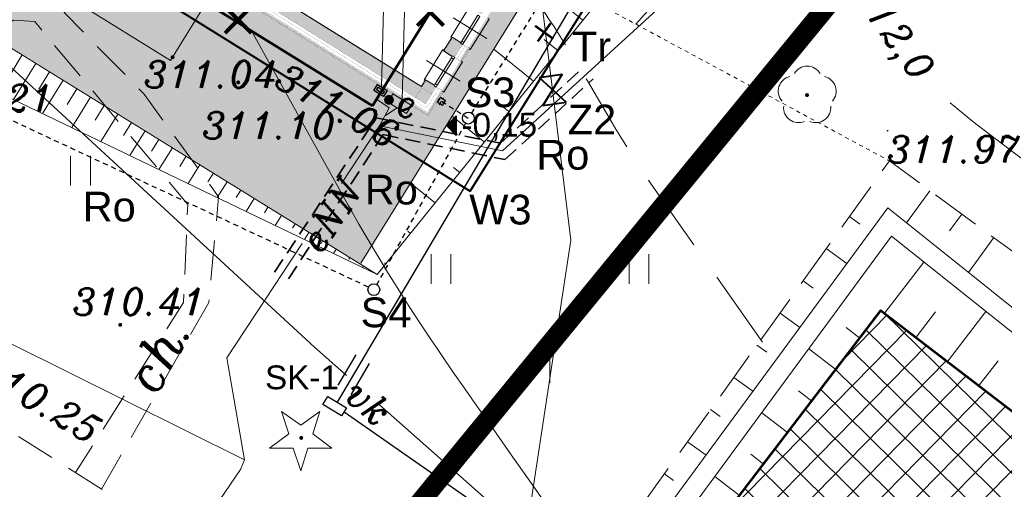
# Model space of a CAD drawing. Extents: x 4615668 to 9294084, y 5334101 to 10688993.
# Tile 18 of 37: x 4651233 to 4651258, y 5338736 to 5338748. Entities that reach past the tile are written whole.
import ezdxf
from ezdxf.enums import TextEntityAlignment as Align

# ---------------------------------------------------------------- set-up
doc = ezdxf.new("R2010")
doc.units = 0
doc.header["$MEASUREMENT"] = 0
for name, pattern in [('BUBZ02', [1.75, 1.25, -0.5]), ('DASHDOT', [25.4, 12.7, -6.35, 0, -6.35]), ('DASHED', [19.05, 12.7, -6.35]), ('KTCR', [1.5, 1, -0.5]), ('l217_500', [2, 1.5, -0.5]), ('l266_500', [1, 0.5, -0.5]), ('l423_500', [2, 1.5, -0.5]), ('l812_500', [3, 2, -1]), ('l823_500', [1.75, 1.25, -0.5]), ('UZYTEK', [1.5, 1, -0.5])]:
    doc.linetypes.add(name, pattern=pattern)
for name, color, linetype in [('52', 7, 'Continuous'), ('_bloki_instalacje_elektryczne', 102, 'Continuous'), ('DIM', 7, 'Continuous'), ('OPIS', 7, 'Continuous'), ('proj_tt_ww', 5, 'Continuous'), ('projekt', 202, 'Continuous'), ('sciany', 1, 'Continuous')]:
    doc.layers.add(name, color=color, linetype=linetype)
for name, color, linetype, lineweight in [('A_SZRAF', 253, 'Continuous', 5), ('A_widok', 8, 'Continuous', 0), ('budynek', 7, 'Continuous', 53), ('chodnik', 7, 'l423_500', 13), ('e_elem_naziemne', 7, 'Continuous', 13), ('eNN', 7, 'Continuous', 13), ('gr_klasy', 7, 'l217_500', 13), ('hatch', 253, 'Continuous', 0), ('opisy_drog', 7, 'Continuous', 13), ('pkt_wys', 7, 'Continuous', 13), ('proj_ww', 1, 'Continuous', 50), ('PROJEKTOWANA_WODA', 150, 'Continuous', 40), ('rowy', 7, 'l266_500', 13), ('schody', 3, 'Continuous', 0), ('skarpa_gora', 7, 'l823_500', 13), ('skarpa_umoc', 7, 'Continuous', 13), ('t', 7, 'Continuous', 13), ('t_opisy', 7, 'Continuous', 13), ('w', 7, 'Continuous', 13), ('warst_ciagla', 7, 'Continuous', 0), ('warst_opis', 7, 'Continuous', 0), ('warst_przeryw', 7, 'l812_500', 0), ('Wymiar', 7, 'Continuous', 9), ('zielen', 7, 'Continuous', 13)]:
    doc.layers.add(name, color=color, linetype=linetype, lineweight=lineweight)
doc.styles.add('ARIAL_CE', font='arial.ttf', dxfattribs={"height": 15})
doc.styles.get("Standard").update_dxf_attribs({"font": 'txt.shx'})
doc.styles.add('Style-ITALIC_1250', font='ITALIC_1250.shx')
doc.styles.add('STYLE2', font='arial.ttf')
doc.styles.add('txt', font='TXT', dxfattribs={"height": 0.2})
doc.dimstyles.new('1-500', dxfattribs={"dimtxt": 1, "dimasz": 0.5, "dimexe": 0.18, "dimexo": 0.0625, "dimgap": 0.3, "dimtad": 1, "dimzin": 0, "dimdsep": 46, "dimtxsty": 'STYLE2', "dimblk": 'DOT', "dimcen": 0.09, "dimadec": 0, "dimazin": 0, "dimtfac": 1, "dimtmove": 0, "dimatfit": 0, "dimldrblk": 'DOT', "dimfxl": 0, "dimtolj": 1, "dimtzin": 0, "dimarcsym": 0})

# ---------------------------------------------------------------- blocks, each defined once
blk = doc.blocks.new('G$CA76AC6B6')
at = {"layer": '_bloki_instalacje_elektryczne', "linetype": 'DASHED', "lineweight": 35, "ltscale": 0.03}
for points in [[(11.465, 1.416), (14.031, 5.309), (17.167, 4.666), (19.248, 6.569)], [(11.812, 1.25), (14.208, 4.884), (17.28, 4.255), (19.505, 6.289)]]:
    blk.add_lwpolyline(points, dxfattribs=at)
at = {"layer": 'PROJEKTOWANA_WODA'}
for p, q in [((1.631, 12.645), (16.403, 3.455)), ((16.403, 3.455), (21.501, 11.648)), ((18.141, 6.33), (18.727, 6.409)), ((18.141, 6.33), (18.824, 5.702)), ((18.727, 6.409), (18.237, 5.623)), ((18.237, 5.623), (18.824, 5.702))]:
    blk.add_line(p, q, dxfattribs=at)
at = {"layer": 'sciany', "color": 11, "lineweight": 0, "ltscale": 40, "const_width": 0.06}
for points in [[(18.106, 7.235), (18.435, 7.696)], [(18.04, 7.63), (18.501, 7.301)]]:
    blk.add_lwpolyline(points, dxfattribs=at)
at = {"layer": 'Wymiar', "color": 242, "linetype": 'DASHED', "lineweight": 30, "ltscale": 0.01}
for points in [[(25.008, 19.21), (16.434, 5.43)], [(13.833, 1.037), (1.327, 6.877)], [(15.676, 5.725), (16.227, 5.382)], [(16.282, 5.171), (14.042, 1.105)]]:
    blk.add_lwpolyline(points, dxfattribs=at)
at = {"layer": 'Wymiar', "color": 242, "lineweight": 30, "ltscale": 40}
for centre in [(16.355, 5.302), (13.969, 0.973)]:
    blk.add_circle(centre, 0.15, dxfattribs=at)
at = {"layer": '_bloki_instalacje_elektryczne', "linetype": 'DASHED', "lineweight": 35, "ltscale": 0.03, "char_height": 0.75, "width": 36.84588, "attachment_point": 1}
for insert in [(18.071, 4.752), (13.741, 3.873)]:
    blk.add_mtext('{\\fArial|b0|i0|c238|p34;Ro}', dxfattribs=dict(at, insert=insert))
at = {"layer": 'OPIS', "color": 242, "linetype": 'ByBlock', "char_height": 0.75, "width": 36.84588, "attachment_point": 1}
for s, insert in [('{\\fArial|b0|i0|c238|p34;S3}', (16.262, 6.327)), ('{\\fArial|b0|i0|c238|p34;Ro}', (6.619, 3.444)), ('{\\fArial|b0|i0|c238|p34;S4}', (13.636, 0.776))]:
    blk.add_mtext(s, dxfattribs=dict(at, insert=insert))
at = {"layer": 'PROJEKTOWANA_WODA', "char_height": 0.75, "width": 36.84588, "attachment_point": 1}
for s, insert in [('{\\fArial|b0|i0|c238|p34;Tr}', (18.973, 7.482)), ('{\\fArial|b0|i0|c238|p34;Z2}', (18.865, 5.64)), ('{\\fArial|b0|i0|c238|p34;W3}', (16.379, 3.368))]:
    blk.add_mtext(s, dxfattribs=dict(at, insert=insert))
blk = doc.blocks.new('G$CE3CC9D66')
at = {"layer": 'Wymiar', "color": 242, "linetype": 'DASHED', "lineweight": 30, "ltscale": 0.01}
blk.add_lwpolyline([(15.676, 5.725), (16.355, 5.302)], dxfattribs=at)
at = {"layer": 'Wymiar', "color": 242, "lineweight": 30, "ltscale": 40}
blk.add_circle((16.355, 5.302), 0.15, dxfattribs=at)
at = {"layer": 'Wymiar', "lineweight": 0, "ltscale": 40}
blk.add_blockref('G$CA76AC6B6', (0, 0), dxfattribs=at)
blk = doc.blocks.new('G$C46D5DCE7')
at = {"linetype": 'DASHDOT', "lineweight": 0, "ltscale": 0.1}
for p, q in [((1387.7, 1674), (1387.7, 1653)), ((1398.2, 1663.5), (1377.2, 1663.5)), ((0, 1181.8), (16.8, 1181.8)), ((8, 1188.9), (8, 1174.1)), ((1398.2, 10.5), (1377.2, 10.5)), ((1387.7, 0), (1387.7, 21))]:
    blk.add_line(p, q, dxfattribs=at)
at = {"lineweight": 0, "ltscale": 40}
for p, q in [((1380.2, 1656), (1395.2, 1656)), ((1380.2, 18), (1395.2, 18))]:
    blk.add_line(p, q, dxfattribs=at)
for points in [[(1380.2, 1656), (1395.2, 1656), (1395.2, 1671), (1380.2, 1671)], [(14, 1175.8), (14, 1187.8), (2, 1187.8), (2, 1175.8)], [(1380.2, 18), (1395.2, 18), (1395.2, 3), (1380.2, 3)]]:
    blk.add_lwpolyline(points, close=True, dxfattribs=at)
at = {"linetype": 'DASHDOT', "lineweight": 0, "ltscale": 0.1}
for points in [[(1381.2, 1657), (1394.2, 1657), (1394.2, 1670), (1381.2, 1670)], [(13.2, 1176.6), (13.2, 1187), (2.8, 1187), (2.8, 1176.6)], [(1381.2, 17), (1394.2, 17), (1394.2, 4), (1381.2, 4)]]:
    blk.add_lwpolyline(points, close=True, dxfattribs=at)
blk = doc.blocks.new('G$CB8F5CD2F')
at = {"layer": 'sciany', "ltscale": 40}
h = blk.add_hatch(color=0, dxfattribs=at)
h.dxf.hatch_style = 1
h.paths.add_polyline_path([(1466.7, 437.4), (1466.7, 474.2), (1451.7, 474.2), (1451.7, 437.4), (1466.7, 437.4)], is_closed=False)
h.paths.add_polyline_path([(1481.7, 437.4), (1481.7, 474.2), (1466.7, 474.2), (1466.7, 437.4), (1481.7, 437.4)], is_closed=False)
h.paths.add_polyline_path([(1466.7, 347.4), (1451.7, 347.4), (1451.7, 310.6), (1466.7, 310.6), (1466.7, 347.4)], is_closed=False)
h.paths.add_polyline_path([(1466.7, 310.6), (1481.7, 310.6), (1481.7, 347.4), (1466.7, 347.4), (1466.7, 310.6)], is_closed=False)
h.paths.add_polyline_path([(1466.7, 183.7), (1466.7, 220.6), (1451.7, 220.6), (1451.7, 183.7), (1466.7, 183.7)], is_closed=False)
h.paths.add_polyline_path([(1481.7, 183.7), (1481.7, 220.6), (1466.7, 220.6), (1466.7, 183.7), (1481.7, 183.7)], is_closed=False)
h.paths.add_polyline_path([(1466.7, 74), (1466.7, 93.8), (1451.7, 93.8), (1451.7, 74), (1466.7, 74)], is_closed=False)
h.paths.add_polyline_path([(1481.7, 74), (1481.7, 93.8), (1466.7, 93.8), (1466.7, 74), (1481.7, 74)], is_closed=False)
h = blk.add_hatch(color=0, dxfattribs=at)
h.dxf.hatch_style = 1
h.paths.add_polyline_path([(696.3, 59), (696.3, 44), (721.3, 44), (721.3, 59), (696.3, 59)], is_closed=False)
h.paths.add_polyline_path([(696.3, 74), (696.3, 59), (721.3, 59), (721.3, 74), (696.3, 74)], is_closed=False)
h.paths.add_polyline_path([(721.3, 74), (721.3, 59), (881.7, 59), (881.7, 74), (721.3, 74)], is_closed=False)
h.paths.add_polyline_path([(721.3, 59), (721.3, 44), (881.7, 44), (881.7, 59), (721.3, 59)], is_closed=False)
h.paths.add_polyline_path([(911.7, 59), (911.7, 44), (1451.7, 44), (1451.7, 59), (911.7, 59)], is_closed=False)
h.paths.add_polyline_path([(911.7, 74), (911.7, 59), (1451.7, 59), (1451.7, 74), (911.7, 74)], is_closed=False)
h = blk.add_hatch(color=0, dxfattribs=at)
h.dxf.hatch_style = 1
h.paths.add_polyline_path([(1451.7, 44), (1481.7, 44), (1481.7, 74), (1451.7, 74)])
at = {"layer": 'sciany', "color": 0, "lineweight": 0, "ltscale": 40}
for p, q in [((1525.7, 265.6), (1425.7, 265.6)), ((1525.7, 138.8), (1425.7, 138.8))]:
    blk.add_line(p, q, dxfattribs=at)
for points in [[(893, 475.2), (902.7, 475.2), (902.7, 76), (1449.7, 76), (1449.7, 95.8), (1475.7, 95.8)], [(1449.7, 220.6), (1446.7, 220.6), (1446.7, 310.6), (1449.7, 310.6)], [(1501.7, 220.6), (1504.7, 220.6), (1504.7, 310.6), (1501.7, 310.6)], [(1475.7, 181.7), (1449.7, 181.7), (1449.7, 222.6), (1475.7, 222.6)], [(1449.7, 93.8), (1446.7, 93.8), (1446.7, 183.7), (1449.7, 183.7)], [(1501.7, 93.8), (1504.7, 93.8), (1504.7, 183.7), (1501.7, 183.7)]]:
    blk.add_lwpolyline(points, dxfattribs=at)
for points in [[(1481.7, 304.1), (1481.7, 227.1), (1475.7, 227.1), (1475.7, 304.1)], [(1481.7, 221.1), (1481.7, 227.1), (1475.7, 227.1), (1475.7, 221.1)], [(1481.7, 183.3), (1481.7, 177.3), (1475.7, 177.3), (1475.7, 183.3)], [(1481.7, 177.3), (1481.7, 100.3), (1475.7, 100.3), (1475.7, 177.3)], [(1481.7, 94.3), (1481.7, 100.3), (1475.7, 100.3), (1475.7, 94.3)]]:
    blk.add_lwpolyline(points, close=True, dxfattribs=at)
at = {"layer": 'sciany', "color": 0, "ltscale": 40, "const_width": 0.3}
for points in [[(1451.7, 183.7), (1481.7, 183.7), (1481.7, 220.6), (1451.7, 220.6)], [(1451.7, 74), (1481.7, 74), (1481.7, 93.8), (1451.7, 93.8)], [(911.7, 44), (1451.7, 44), (1451.7, 74), (911.7, 74)], [(1451.7, 44), (1481.7, 44), (1481.7, 74), (1451.7, 74)]]:
    blk.add_lwpolyline(points, close=True, dxfattribs=at)
for points in [[(1481.7, 181.7), (1503.7, 181.7), (1503.7, 222.5), (1481.7, 222.5)], [(1481.7, 183.7), (1500.7, 183.7), (1500.7, 220.5), (1481.7, 220.5)], [(1481.8, 183.7), (1498.7, 183.7), (1498.7, 220.5), (1481.7, 220.5)], [(1481.7, 183.7), (1496.7, 183.7), (1496.7, 220.5), (1481.7, 220.5)], [(1489.2, 220.5), (1489.2, 183.7)], [(1481.7, 95.8), (1503.7, 95.8), (1503.7, 22.1), (694.3, 22.1), (694.3, 32.1)], [(1481.7, 93.8), (1496.7, 93.8), (1496.7, 29.1), (696.3, 29.1), (696.3, 44.1)], [(1489.2, 93.8), (1489.2, 93.8), (1489.2, 36.6), (696.3, 36.6), (696.3, 36.6)], [(1481.7, 93.8), (1498.7, 93.8), (1498.7, 27.1), (696.3, 27.1), (696.3, 44.1)], [(1481.7, 93.8), (1500.7, 93.8), (1500.7, 25.1), (696.3, 25.1), (696.3, 44.1)]]:
    blk.add_lwpolyline(points, dxfattribs=at)
at = {"layer": 'Wymiar', "lineweight": 0, "ltscale": 40}
blk.add_blockref('G$C46D5DCE7', (124.4, 60.5), dxfattribs=at)
blk = doc.blocks.new('WYS')
at = {"layer": '52', "color": 67, "linetype": 'Continuous'}
blk.add_circle((0, 0), 0.08, dxfattribs=at)
blk = doc.blocks.new('501_5_2')
at = {"layer": 'e_elem_naziemne', "linetype": 'Continuous', "lineweight": 13}
h = blk.add_hatch(color=7, dxfattribs=at)
edge = h.paths.add_edge_path()
edge.add_arc((0, 0), 0.125, 0, 360)
blk = doc.blocks.new('921_5')
at = {"layer": 'zielen', "linetype": 'Continuous', "lineweight": 13}
h = blk.add_hatch(color=96, dxfattribs=at)
edge = h.paths.add_edge_path()
edge.add_arc((0, 0), 0.05, 0, 360)
at = {"layer": 'zielen', "color": 96, "linetype": 'Continuous', "lineweight": 13, "flags": 128}
blk.add_lwpolyline([(-0.01, -0.83), (0.17, -0.26), (0.77, -0.26), (0.29, 0.1), (0.47, 0.67), (-0.01, 0.32), (-0.5, 0.67), (-0.31, 0.1), (-0.8, -0.26), (-0.2, -0.26)], close=True, dxfattribs=at)
blk = doc.blocks.new('922_5')
at = {"layer": 'zielen', "linetype": 'Continuous', "lineweight": 13}
h = blk.add_hatch(color=96, dxfattribs=at)
edge = h.paths.add_edge_path()
edge.add_arc((0, 0), 0.05, 0, 360)
at = {"layer": 'zielen', "color": 96, "linetype": 'Continuous', "lineweight": 13}
for centre, start, end in [((0.005, 0.357), 30.1243, 149.8757), ((-0.352, 0.098), 101.9988, 221.9759), ((0.362, 0.098), 318.0241, 78.0012), ((-0.215, -0.321), 174.335, 293.7607), ((0.225, -0.321), 246.2393, 5.665)]:
    blk.add_arc(centre, 0.375, start, end, dxfattribs=at)
blk = doc.blocks.new('801_5')
at = {"layer": 'pkt_wys', "linetype": 'Continuous', "lineweight": 13}
h = blk.add_hatch(color=7, dxfattribs=at)
edge = h.paths.add_edge_path()
edge.add_arc((0, 0), 0.05, 0, 360)
blk = doc.blocks.new('940_5')
at = {"layer": 'zielen', "color": 7, "linetype": 'Continuous', "lineweight": 13}
for p, q in [((-2.71, 0.51), (-2.71, 1.26)), ((-2.21, 0.51), (-2.21, 1.26)), ((2.29, 0.51), (2.29, 1.26)), ((2.79, 0.51), (2.79, 1.26)), ((-0.21, -1.99), (-0.21, -1.24)), ((0.29, -1.99), (0.29, -1.24))]:
    blk.add_line(p, q, dxfattribs=at)
blk = doc.blocks.new('G$C3390F2A0')
at = {"layer": 'budynek', "color": 7, "linetype": 'Continuous', "lineweight": 53, "flags": 128}
for points in [[(112.069, 124.278), (101.783, 130.631), (104.419, 134.898), (114.704, 128.545)], [(119.808, 112.453), (124.906, 119.109), (137.031, 109.822), (137.038, 109.832), (149.345, 100.39), (144.247, 93.734)]]:
    blk.add_lwpolyline(points, close=True, dxfattribs=at)
at = {"layer": 'chodnik', "color": 7, "linetype": 'KTCR', "lineweight": 13, "flags": 128}
for points in [[(118.717, 126.338), (132.667, 141.932), (143.342, 148.774)], [(116.626, 108.389), (114.554, 108.033), (114.554, 108.033), (114.554, 108.033), (106.236, 113.966), (96.717, 119.999), (93.715, 121.509), (92.12, 123.324), (91.281, 125.389), (91.337, 127.664), (91.881, 128.75), (95.101, 136.793), (95.101, 136.793), (98.306, 145.43), (99.411, 145.057)], [(105.223, 114.608), (107.937, 119.318), (108.182, 121.982), (106.302, 124.572), (104.282, 126.63), (104.6, 126.881)], [(93.423, 121.841), (97.241, 123.092), (103.008, 126.436), (103.539, 126.402), (107.403, 121.79), (107.299, 119.317), (104.569, 115.022)]]:
    blk.add_lwpolyline(points, dxfattribs=at)
at = {"layer": 'eNN', "color": 1, "linetype": 'Continuous', "lineweight": 13, "flags": 128}
for points in [[(112.249, 123.773), (115.354, 123.137), (120.9, 128.209), (124.355, 132.093), (127.944, 137.21), (133.218, 141.598), (134.401, 141.372), (135.688, 142.407)], [(111.288, 122.315), (112.249, 123.773), (112.491, 124.224), (112.173, 124.447)], [(108.838, 115.343), (108.387, 117.916), (110.294, 120.806)], [(99.894, 119.788), (108.838, 115.343), (108.736, 115.104), (105.035, 109.667)]]:
    blk.add_lwpolyline(points, dxfattribs=at)
at = {"layer": 'gr_klasy', "color": 96, "linetype": 'UZYTEK', "lineweight": 13, "ltscale": 0.1}
blk.add_line((114.147, 128.8), (125.118, 122.887), dxfattribs=at)
at = {"layer": 'rowy', "color": 7, "linetype": 'Continuous', "lineweight": 13, "flags": 128}
for points in [[(138.208, 111.198), (125.079, 121.701), (116.64, 110.235)], [(137.873, 110.877), (125.173, 120.985), (117.042, 109.94)]]:
    blk.add_lwpolyline(points, dxfattribs=at)
at = {"layer": 'schody', "color": 7, "linetype": 'Continuous', "lineweight": 13, "flags": 128}
blk.add_lwpolyline([(105.499, 128.336), (107.867, 126.873), (106.968, 125.418), (104.6, 126.881)], close=True, dxfattribs=at)
at = {"layer": 'skarpa_gora', "color": 7, "linetype": 'BUBZ02', "lineweight": 13, "flags": 128}
blk.add_lwpolyline([(163.557, 91.986), (158.529, 93.27), (151.372, 101.262), (139.637, 111.337), (129.274, 119.838), (125.118, 122.887), (116.283, 110.605), (116.665, 110.154)], dxfattribs=at)
at = {"layer": 'skarpa_umoc', "color": 7, "linetype": 'Continuous', "lineweight": 13}
for p, q in [((126.144, 122.134), (125.55, 121.324)), ((124.11, 121.485), (124.374, 121.294)), ((126.951, 121.543), (126.64, 121.121)), ((127.756, 120.951), (127.112, 120.073)), ((123.526, 120.673), (124.046, 120.298)), ((125.004, 119.05), (125.989, 120.336)), ((122.942, 119.86), (123.197, 119.677)), ((125.797, 118.442), (126.285, 119.077)), ((126.591, 117.834), (127.554, 119.091)), ((122.358, 119.049), (122.86, 118.687)), ((124.374, 118.415), (124.025, 118.683)), ((121.774, 118.237), (122.021, 118.059)), ((123.766, 117.621), (123.083, 118.145)), ((127.386, 117.225), (127.861, 117.846)), ((121.189, 117.425), (121.675, 117.076)), ((123.158, 116.827), (122.824, 117.083)), ((120.605, 116.614), (120.844, 116.442)), ((122.55, 116.033), (121.897, 116.534)), ((120.021, 115.802), (120.49, 115.466)), ((121.942, 115.239), (121.623, 115.484)), ((119.438, 114.99), (119.667, 114.825)), ((121.334, 114.446), (120.71, 114.923))]:
    blk.add_line(p, q, dxfattribs=at)
at = {"layer": 't', "color": 30, "linetype": 'Continuous', "lineweight": 13, "flags": 128}
for points in [[(101.636, 126.449), (110.604, 118.184), (111.412, 117.469)], [(112.242, 116.735), (119.11, 110.661), (128.741, 103.167)]]:
    blk.add_lwpolyline(points, dxfattribs=at)
at = {"layer": 'w', "color": 160, "linetype": 'Continuous', "lineweight": 13, "flags": 128}
blk.add_lwpolyline([(125.654, 104.54), (115.718, 111.983), (117.075, 120.883), (116.241, 127.713), (114.585, 129.459), (112.415, 130.81)], dxfattribs=at)
at = {"layer": 'warst_ciagla', "color": 21, "linetype": 'Continuous', "lineweight": 0, "flags": 128}
for points in [[(109.013, 126.165), (111.455, 121.769), (111.545, 121.61), (111.725, 121.292), (111.909, 120.976), (112.033, 120.766), (112.116, 120.626), (112.284, 120.348), (112.475, 120.037), (112.604, 119.83), (112.691, 119.693), (112.866, 119.418), (112.998, 119.213), (113.264, 118.805), (113.534, 118.399), (113.716, 118.13), (113.838, 117.95), (114.083, 117.593), (114.424, 117.102), (114.653, 116.775), (115.112, 116.123), (115.572, 115.472), (116.185, 114.603), (116.491, 114.169)], [(140.067, 111.172), (137.053, 115.038), (136.698, 115.476), (136.454, 115.762), (135.948, 116.319), (135.688, 116.591), (135.156, 117.125), (134.611, 117.647), (133.501, 118.67), (132.274, 119.772), (131.655, 120.315), (130.718, 121.119), (129.292, 122.302), (129.001, 122.533), (128.41, 122.982), (127.617, 123.575), (127.226, 123.878), (126.654, 124.351)]]:
    blk.add_lwpolyline(points, dxfattribs=at)
at = {"layer": 'warst_przeryw', "color": 21, "linetype": 'l812_500', "lineweight": 0, "flags": 128}
blk.add_lwpolyline([(121.911, 118.315), (119.202, 122.159), (119.101, 122.304), (119.035, 122.401), (118.904, 122.596), (118.839, 122.694), (118.711, 122.891), (118.585, 123.089), (118.501, 123.222), (118.337, 123.488), (118.215, 123.689), (117.973, 124.093), (117.494, 124.903), (117.253, 125.307), (117.09, 125.575), (117.008, 125.708), (116.884, 125.908), (116.758, 126.106), (116.694, 126.205), (116.643, 126.284), (116.539, 126.44), (116.434, 126.596), (116.219, 126.904), (115.931, 127.315), (115.788, 127.521), (115.647, 127.728), (115.578, 127.832), (115.487, 127.972), (115.442, 128.042), (115.376, 128.149), (115.279, 128.31), (113.127, 131.963)], dxfattribs=at)
at = {"layer": 'e_elem_naziemne', "color": 7, "linetype": 'Continuous', "lineweight": 13, "rotation": 279.4468395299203}
blk.add_blockref('501_5_2', (112.485, 124.427), dxfattribs=at)
at = {"layer": 'pkt_wys', "color": 7, "linetype": 'Continuous', "lineweight": 13}
for p in [(107.021, 125.503), (108.678, 124.867), (112.131, 124.14), (105.698, 118.751)]:
    blk.add_blockref('801_5', p, dxfattribs=at)
at = {"layer": 'pkt_wys', "color": 7, "linetype": 'Continuous', "lineweight": 13, "xscale": 0.1, "yscale": 0.1, "zscale": 0.1, "rotation": 0.06577989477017}
blk.add_blockref('WYS', (125.073, 123.647), dxfattribs=at)
at = {"layer": 'zielen', "color": 96, "linetype": 'Continuous', "lineweight": 13}
for name, p in [('922_5', (123.039, 124.548)), ('921_5', (110.269, 115.898))]:
    blk.add_blockref(name, p, dxfattribs=at)
at = {"layer": 'zielen', "color": 7, "linetype": 'Continuous', "lineweight": 13}
for p in [(102.156, 121.756), (116.259, 119.277)]:
    blk.add_blockref('940_5', p, dxfattribs=at)
at = {"layer": 'e_elem_naziemne', "color": 7, "linetype": 'Continuous', "lineweight": 13, "style": 'Style-ITALIC_1250'}
blk.add_text('e', height=0.68, dxfattribs=at).set_placement((112.654, 123.992))
at = {"layer": 'eNN', "color": 1, "linetype": 'Continuous', "lineweight": 13, "insert": (110.756, 120.501), "char_height": 0.68, "attachment_point": 7, "rotation": 56.5999, "line_spacing_factor": 0.722892, "style": 'txt'}
blk.add_mtext('\\FITALIC_1250.shx;eNN', dxfattribs=at)
at = {"layer": 'opisy_drog', "color": 7, "linetype": 'Continuous', "lineweight": 13, "style": 'Style-ITALIC_1250'}
blk.add_text('ch.', height=0.94, rotation=61.8821, dxfattribs=at).set_placement((106.66, 118.034), align=Align.MIDDLE_CENTER)
at = {"layer": 'pkt_wys', "color": 7, "linetype": 'Continuous', "lineweight": 13, "style": 'Style-ITALIC_1250'}
for s, p in [('311.04', (106.294, 124.732)), ('310.21', (100.655, 124.132)), ('311.10', (107.765, 123.441)), ('310.41', (104.495, 118.997))]:
    blk.add_text(s, height=0.68, dxfattribs=at).set_placement(p)
blk.add_text('311.06', height=0.68, rotation=331.2324, dxfattribs=at).set_placement((109.545, 124.796))
at = {"layer": 'pkt_wys', "color": 7, "linetype": 'Continuous', "lineweight": 13, "char_height": 0.68, "attachment_point": 7, "line_spacing_factor": 0.722892, "style": 'txt'}
for s, insert, rotation in [('\\FITALIC_1250.shx;311.97', (125.061, 122.839), 0.0658), ('\\FITALIC_1250.shx;310.25', (102.049, 117.435), 329.3682)]:
    blk.add_mtext(s, dxfattribs=dict(at, insert=insert, rotation=rotation))
at = {"layer": 't_opisy', "color": 30, "linetype": 'Continuous', "lineweight": 13, "insert": (111.309, 116.917), "char_height": 0.68, "attachment_point": 7, "rotation": 318.5106, "line_spacing_factor": 0.722892, "style": 'txt'}
blk.add_mtext('\\FITALIC_1250.shx;vk', dxfattribs=at)
at = {"layer": 'warst_opis', "color": 21, "linetype": 'Continuous', "lineweight": 0, "insert": (125.144, 126.104), "char_height": 0.68, "attachment_point": 5, "rotation": 305.9778, "line_spacing_factor": 0.722892, "style": 'txt'}
blk.add_mtext('\\FITALIC_1250.shx;312,0', dxfattribs=at)
blk = doc.blocks.new('G$C21B962D8')
at = {"layer": 'A_widok', "color": 251}
for p, q in [((23.698, 6.417), (22.504, 7.384)), ((23.076, 5.649), (22.724, 5.934)), ((9.545, 5.545), (9.251, 5.069)), ((22.454, 4.881), (21.452, 5.692)), ((9.89, 5.331), (9.324, 4.417)), ((10.234, 5.118), (9.963, 4.679)), ((10.579, 4.905), (10.058, 4.063)), ((10.923, 4.692), (10.674, 4.289)), ((11.268, 4.478), (10.792, 3.71)), ((11.612, 4.265), (11.386, 3.899)), ((21.832, 4.113), (21.576, 4.32)), ((11.957, 4.052), (11.527, 3.357)), ((21.211, 3.344), (20.401, 4)), ((12.302, 3.839), (12.098, 3.509)), ((12.646, 3.625), (12.261, 3.003)), ((12.991, 3.412), (12.809, 3.119)), ((13.335, 3.199), (12.995, 2.65)), ((13.68, 2.986), (13.521, 2.73)), ((14.024, 2.772), (13.73, 2.297)), ((14.369, 2.559), (14.233, 2.34)), ((20.589, 2.576), (20.428, 2.706)), ((14.713, 2.346), (14.464, 1.943)), ((19.967, 1.808), (19.35, 2.308)), ((15.058, 2.133), (14.944, 1.95)), ((15.402, 1.919), (15.198, 1.59)), ((15.747, 1.706), (15.656, 1.56)), ((16.091, 1.493), (15.933, 1.237)), ((16.436, 1.28), (16.368, 1.17)), ((16.78, 1.066), (16.667, 0.883)), ((19.345, 1.04), (19.28, 1.093)), ((17.125, 0.853), (17.08, 0.78)), ((17.469, 0.64), (17.401, 0.53)), ((17.814, 0.427), (17.791, 0.39)), ((18.723, 0.272), (18.689, 0.299)), ((18.158, 0.213), (18.136, 0.177))]:
    blk.add_line(p, q, dxfattribs=at)
for points in [[(6.305, 14.707), (12.152, 27.198), (12.152, 27.198), (15.219, 32.153), (29.62, 24.584), (29.62, 24.584), (33.741, 18.822), (18.503, 0)], [(15.491, 29.743), (15.491, 29.743), (25.314, 23.631), (24.51, 22.363), (29.793, 19.114), (18.096, 0.291)], [(18.503, 0), (4.703, 8.542), (3.972, 11.651), (0, 13.241)], [(18.503, 0), (4.005, 6.976), (3.14, 11.124), (0, 13.241)]]:
    blk.add_lwpolyline(points, dxfattribs=at)
blk = doc.blocks.new('G$C8E15AEAE')
at = {"layer": 'sciany', "lineweight": 0, "ltscale": 40, "const_width": 0.1}
for points in [[(0.035, 0.035), (0.702, 0.702)], [(0.035, 0.702), (0.702, 0.035)]]:
    blk.add_lwpolyline(points, dxfattribs=at)
blk = doc.blocks.new('_Dot')
at = {"color": 0, "linetype": 'ByBlock', "lineweight": -2}
blk.add_line((-0.5, 0), (-1, 0), dxfattribs=at)
at = {"color": 0, "linetype": 'ByBlock', "const_width": 0.5}
blk.add_lwpolyline([(-0.25, 0, 1), (0.25, 0, 1)], format="xyb", close=True, dxfattribs=at)
blk = doc.blocks.new('*D3928')
at = {"layer": 'Defpoints', "color": 0, "lineweight": 0, "ltscale": 40}
for p in [(4651232.98, 5338751.574), (4651233.641, 5338751.162), (4651229.3, 5338747.219)]:
    blk.add_point(p, dxfattribs=at)
at = {"layer": 'DIM', "color": 0, "lineweight": -2, "ltscale": 40}
for p, q in [((4651233.033, 5338751.541), (4651233.794, 5338751.067)), ((4651230.925, 5338746.797), (4651233.377, 5338750.738)), ((4651229.353, 5338747.186), (4651230.814, 5338746.277))]:
    blk.add_line(p, q, dxfattribs=at)
at = {"layer": 'DIM', "color": 0, "linetype": 'ByBlock', "lineweight": -2, "ltscale": 40, "xscale": 0.5, "yscale": 0.5, "zscale": 0.5}
for p, rotation in [((4651233.641, 5338751.162), 58.11170754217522), ((4651230.661, 5338746.372), 238.1117075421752)]:
    blk.add_blockref('_Dot', p, dxfattribs=dict(at, rotation=rotation))
at = {"layer": 'DIM', "color": 0, "lineweight": 0, "ltscale": 40, "insert": (4651231.571, 5338749.128), "char_height": 0.75, "attachment_point": 5, "rotation": 58.1117, "style": 'STYLE2'}
blk.add_mtext('\\A1;5.64 ', dxfattribs=at)
blk = doc.blocks.new('G$C13A48E77')
at = {"layer": 'proj_tt_ww', "color": 40, "lineweight": 30, "ltscale": 40}
for p, q in [((9.26, 26.73), (8.104, 27.682)), ((9.252, 26.996), (8.511, 27.606)), ((9.056, 26.639), (8.318, 27.247)), ((9.221, 26.428), (1.82, 13.92)), ((2.293, 15.112), (1.838, 14.344)), ((2.631, 14.897), (2.164, 14.108)), ((1.65, 14.025), (1.648, 14.022)), ((1.991, 13.816), (1.993, 13.819)), ((1.995, 13.673), (21.106, 0.393)), ((5.607, 11.406), (10.112, 8.276)), ((5.399, 11.064), (9.904, 7.933)), ((21.406, 0.35), (21.809, 0.983))]:
    blk.add_line(p, q, dxfattribs=at)
for points in [[(9.115, 26.493), (9.406, 26.967), (9.61, 26.841), (9.32, 26.367)], [(1.583, 14.066), (2.057, 13.775), (1.932, 13.57), (1.458, 13.861)], [(21.168, 0.495), (21.643, 0.205), (21.517, 0), (21.043, 0.291)]]:
    blk.add_lwpolyline(points, close=True, dxfattribs=at)
at = {"layer": 'proj_tt_ww', "color": 40, "linetype": 'ByBlock', "char_height": 0.6, "width": 2.56185, "attachment_point": 1}
for insert in [(10.185, 26.649), (0, 14.845), (20.503, 1.346)]:
    blk.add_mtext('{\\fArial|b0|i0|c238|p34;SK-1}', dxfattribs=dict(at, insert=insert))

msp = doc.modelspace()

# ---------------------------------------------------------------- hatches: boundary and pattern name
at = {"layer": 'A_SZRAF', "lineweight": 0, "transparency": 33554687}
h = msp.add_hatch(dxfattribs=at)
h.set_pattern_fill('HONEY', color=256, angle=360)
h.set_pattern_definition([(360, (-68558.77793, 28680.40003), (0.1875, 0.108253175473), [0.125, -0.25]), (120, (-68558.77793, 28680.40003), (-0.1875, 0.108253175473), [0.125, -0.25]), (60, (-68558.77793, 28680.40003), (2e-16, 0.2165063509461), [-0.25, 0.125])])
h.paths.add_polyline_path([(4651237.542, 5338771.82), (4651236.75, 5338770.546), (4651238.236, 5338769.621), (4651229.313, 5338755.489), (4651224.483, 5338757.422), (4651223.324, 5338754.526), (4651227.296, 5338752.936), (4651228.027, 5338749.827), (4651241.396, 5338741.552), (4651253.107, 5338760.367), (4651247.848, 5338763.639), (4651248.638, 5338764.916), (4651237.542, 5338771.82)], is_closed=False)
h.paths.add_polyline_path([(4651237.64, 5338762.971), (4651238.064, 5338762.707), (4651237.536, 5338761.858), (4651238.895, 5338761.013), (4651242.275, 5338766.447), (4651252.338, 5338760.186), (4651243.094, 5338745.327), (4651233.031, 5338751.588), (4651236.416, 5338757.028), (4651235.053, 5338757.867), (4651234.525, 5338757.018), (4651234.1, 5338757.282)], flags=16)
at = {"layer": 'A_SZRAF', "lineweight": 0, "ltscale": 40, "transparency": 33554687}
h = msp.add_hatch(dxfattribs=at)
h.set_pattern_fill('ANSI37', color=256, scale=5, angle=0.5)
h.set_pattern_definition([(45.5, (-2238.741, -612.6516), (-0.44578153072, 0.43806829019), []), (135.5, (-2238.741, -612.6516), (-0.43806829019, -0.44578153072), [])])
h.paths.add_polyline_path([(4651254.546, 5338740.367), (4651278.986, 5338721.648), (4651273.888, 5338714.992), (4651249.448, 5338733.711)])
at = {"layer": 'hatch', "lineweight": 0, "ltscale": 40, "transparency": 33554687}
h = msp.add_hatch(color=1, dxfattribs=at)
h.dxf.hatch_style = 1
h.paths.add_polyline_path([(4651242.221, 5338745.823), (4651242.695, 5338745.532), (4651242.569, 5338745.327), (4651242.095, 5338745.618)])
at = {"layer": 'OPIS'}
h = msp.add_hatch(dxfattribs=at)
h.set_pattern_fill('ANSI31', color=256, scale=0.02)
h.set_pattern_definition([(45, (-4655740.1372556, -5340001.0345084), (-0.00176776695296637, 0.00176776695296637), [])])
h.paths.add_polyline_path([(4651243.823, 5338745.273), (4651243.823, 5338744.774), (4651243.574, 5338745.025)])

# ---------------------------------------------------------------- linework, layer by layer
msp.add_lwpolyline([(4651243.823, 5338745.273), (4651243.823, 5338744.774), (4651243.574, 5338745.025), (4651243.823, 5338745.273)], dxfattribs=at)
at = {"layer": 'proj_ww', "lineweight": 0, "ltscale": 40}
for p, q in [((4651242.544, 5338748.963), (4651242.458, 5338745.677)), ((4651241.986, 5338747.968), (4651241.935, 5338746.005)), ((4651242.033, 5338745.276), (4651242.332, 5338745.473))]:
    msp.add_line(p, q, dxfattribs=at)
at = {"layer": 'proj_ww', "lineweight": 30, "ltscale": 40}
for points in [[(4651241.833, 5338746.063), (4651242.079, 5338745.912), (4651241.985, 5338745.759), (4651241.738, 5338745.91)], [(4651241.849, 5338745.996), (4651242.012, 5338745.896), (4651241.968, 5338745.826), (4651241.806, 5338745.926)]]:
    msp.add_lwpolyline(points, close=True, dxfattribs=at)
at = {"layer": 'proj_ww', "lineweight": 0, "ltscale": 40}
msp.add_lwpolyline([(4651242.221, 5338745.823), (4651242.695, 5338745.532), (4651242.569, 5338745.327), (4651242.095, 5338745.618)], close=True, dxfattribs=at)
at = {"layer": 'projekt', "linetype": 'DASHDOT', "lineweight": 0, "ltscale": 0.1, "const_width": 0.5}
msp.add_lwpolyline([(4651216.604, 5338743.285), (4651224.422, 5338737.755), (4651239.157, 5338730.951), (4651265.933, 5338763.567), (4651241.079, 5338782.88), (4651232.899, 5338777.801), (4651223.319, 5338771.116), (4651214.255, 5338744.869)], dxfattribs=at)

# ---------------------------------------------------------------- block references
at = {"lineweight": 0, "ltscale": 40}
for name, p in [('G$C21B962D8', (4651223.322, 5338741.264)), ('G$C8E15AEAE', (4651242.802, 5338747.511)), ('G$C8E15AEAE', (4651237.95, 5338747.323))]:
    msp.add_blockref(name, p, dxfattribs=at)
at = {"layer": 'proj_tt_ww', "lineweight": 0, "ltscale": 40}
msp.add_blockref('G$C13A48E77', (4651238.995, 5338724.128), dxfattribs=at)
at = {"layer": 'Wymiar', "color": 242, "linetype": 'DASHED', "lineweight": 30, "ltscale": 0.01}
msp.add_blockref('G$C3390F2A0', (4651129.64, 5338621.247), dxfattribs=at)
at = {"layer": 'Wymiar', "lineweight": 0, "ltscale": 40, "xscale": 0.01, "yscale": 0.01, "zscale": 0.01, "rotation": 328.1115445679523}
msp.add_blockref('G$CB8F5CD2F', (4651230.234, 5338753.023), dxfattribs=at)
at = {"layer": 'Wymiar', "lineweight": 0, "ltscale": 40}
msp.add_blockref('G$CE3CC9D66', (4651227.773, 5338739.912), dxfattribs=at)

# ---------------------------------------------------------------- texts
at = {"layer": 'OPIS', "insert": (4651244.11, 5338744.987), "char_height": 0.6, "width": 35.55035, "attachment_point": 5, "rotation": 0.1544, "style": 'ARIAL_CE'}
msp.add_mtext('\\pxi-4,l6.666675,t6.666675;-0,15', dxfattribs=at)

# ---------------------------------------------------------------- dimensions: what is measured, and where the dimension line sits
at = {"layer": 'DIM', "lineweight": 0, "ltscale": 40}
dim = msp.add_linear_dim(base=(4651233.641, 5338751.162), p1=(4651229.3, 5338747.219), p2=(4651232.98, 5338751.574), angle=238.1117, dimstyle='1-500', override={"dimtxt": 0.75, "dimpost": ' ', "dimtxsty": 'STYLE2', "dimldrblk": 'Dot'}, dxfattribs=at)
dim.commit()
dim.dimension.update_dxf_attribs({"geometry": '*D3928', "text_midpoint": (4651231.571, 5338749.128)})

doc.saveas('drawing.dxf')
